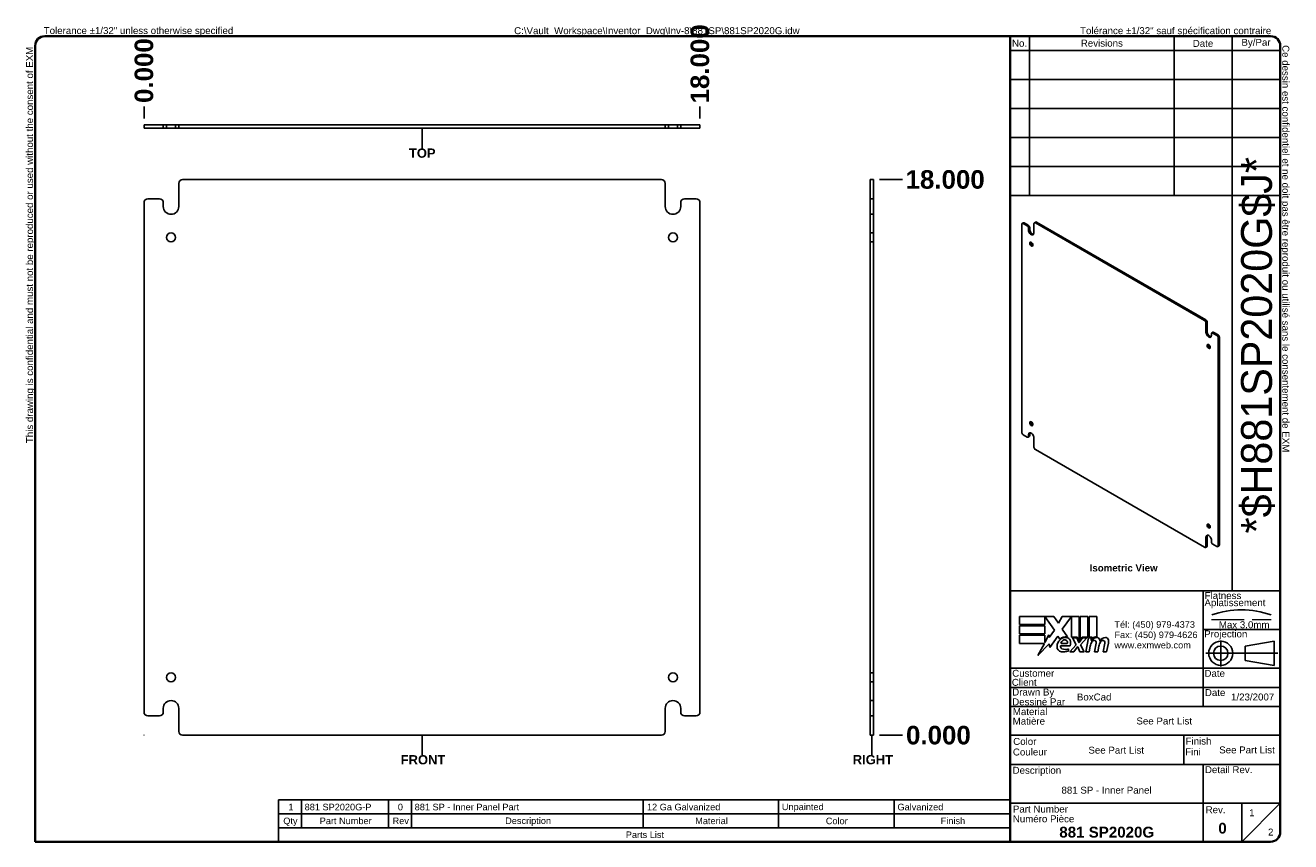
# Model space of a CAD drawing. Header units: inches. Extents: x 1.7 to 42.6, y 1.3 to 27.7.
import ezdxf
from ezdxf.enums import TextEntityAlignment as Align

# ---------------------------------------------------------------- set-up
doc = ezdxf.new("R2010")
doc.units = ezdxf.units.IN
doc.header["$LTSCALE"] = 5
doc.header["$MEASUREMENT"] = 0
for name, pattern in [('CHAIN', [0.7087, 0.4724, -0.0591, 0.1181, -0.0591]), ('DASHED', [0.2067, 0.1654, -0.0413]), ('DASHED_SPACE', [0.2067, 0.1654, -0.0413])]:
    doc.linetypes.add(name, pattern=pattern)
doc.layers.get('0').update_dxf_attribs({"lineweight": 25})
for name, color, linetype, lineweight in [('Centerline(ANSI)', 7, 'Continuous', 25), ('Dimensions(ANSI)', 7, 'Continuous', 25), ('Hidden Edges(ANSI)', 7, 'DASHED_SPACE', 25), ('Sketch Geometry(ANSI)', 7, 'Continuous', 25), ('Symbols(ANSI)', 7, 'Continuous', 25), ('Visible Edges(ANSI)', 7, 'Continuous', 25), ('Work Point(ANSI)', 7, 'Continuous', 25)]:
    doc.layers.add(name, color=color, linetype=linetype, lineweight=lineweight)
doc.styles.add('Current-ANSI', font='arial.ttf')
doc.styles.add('Dimension-ANSI', font='arialbd.ttf')
doc.styles.add('Part List-ANSI', font='arial.ttf')
doc.styles.add('Text Style44', font='arialbd.ttf')
doc.styles.add('Text Style83', font='FRE3OF9X.TTF')
doc.dimstyles.new('INCH-ANSI', dxfattribs={"dimscale": 5, "dimtxt": 0.12, "dimasz": 0.098425, "dimexe": 0.04, "dimexo": 0.04, "dimgap": 0.031496, "dimtad": 0, "dimtih": 1, "dimtoh": 1, "dimdec": 3, "dimrnd": 1e-08, "dimzin": 0, "dimdsep": 46, "dimtxsty": 'Dimension-ANSI', "dimcen": 0.09, "dimdle": 0.312, "dimclrd": 179, "dimclre": 179, "dimclrt": 7, "dimadec": 1, "dimazin": 0, "dimtfac": 1, "dimtdec": 3, "dimtofl": 0, "dimtmove": 0, "dimatfit": 3, "dimfxl": 1, "dimtolj": 1, "dimtzin": 4, "dimlwd": 25, "dimlwe": 25, "dimarcsym": 0})
doc.dimstyles.new('INCH-ANSI-VERTICAL', dxfattribs={"dimscale": 5, "dimtxt": 0.12, "dimasz": 0.098425, "dimexe": 0.04, "dimexo": 0.04, "dimgap": 0.031496, "dimtad": 0, "dimtih": 1, "dimtoh": 1, "dimdec": 3, "dimrnd": 1e-08, "dimzin": 0, "dimdsep": 46, "dimtxsty": 'Dimension-ANSI', "dimcen": 0.09, "dimdle": 0.312, "dimclrd": 179, "dimclre": 179, "dimclrt": 7, "dimadec": 1, "dimazin": 0, "dimtfac": 1, "dimtdec": 3, "dimtofl": 0, "dimtmove": 0, "dimatfit": 3, "dimfxl": 1, "dimtolj": 1, "dimtzin": 4, "dimlwd": 25, "dimlwe": 25, "dimarcsym": 0})

# ---------------------------------------------------------------- blocks, each defined once
blk = doc.blocks.new('Parts List')
at = {"layer": 'Symbols(ANSI)'}
for p, q in [((13.023, 0.795), (3.548, 0.795)), ((3.548, 0.795), (3.548, 0.615)), ((3.848, 0.795), (3.848, 0.615)), ((4.973, 0.795), (4.973, 0.615)), ((5.273, 0.795), (5.273, 0.615)), ((8.273, 0.795), (8.273, 0.615)), ((10.023, 0.795), (10.023, 0.615)), ((11.523, 0.795), (11.523, 0.615)), ((13.023, 0.795), (13.023, 0.615)), ((13.023, 0.615), (3.548, 0.615)), ((3.548, 0.435), (3.548, 0.615)), ((3.848, 0.435), (3.848, 0.615)), ((4.973, 0.435), (4.973, 0.615)), ((5.273, 0.435), (5.273, 0.615)), ((8.273, 0.435), (8.273, 0.615)), ((10.023, 0.435), (10.023, 0.615)), ((11.523, 0.435), (11.523, 0.615)), ((13.023, 0.435), (13.023, 0.615)), ((3.548, 0.255), (3.548, 0.435)), ((13.023, 0.435), (3.548, 0.435)), ((13.023, 0.255), (13.023, 0.435)), ((13.023, 0.255), (3.548, 0.255))]:
    blk.add_line(p, q, dxfattribs=at)
at = {"layer": 'Symbols(ANSI)', "char_height": 0.085, "attachment_point": 7, "line_spacing_factor": 0.25, "style": 'Part List-ANSI'}
for s, insert in [('1', (3.678, 0.662)), ('881 SP2020G-P', (3.888, 0.66)), ('0', (5.095, 0.66)), ('881 SP - Inner Panel Part', (5.313, 0.66)), ('12 Ga Galvanized', (8.321, 0.66)), ('Unpainted', (10.068, 0.638)), ('Galvanized', (11.565, 0.66)), ('Qty', (3.611, 0.456)), ('Part Number', (4.083, 0.481)), ('Rev', (5.027, 0.481)), ('Description', (6.485, 0.458)), ('Material', (8.946, 0.481)), ('Color', (10.637, 0.48)), ('Finish', (12.125, 0.481)), ('Parts List', (8.047, 0.301))]:
    blk.add_mtext(s, dxfattribs=dict(at, insert=insert))
blk = doc.blocks.new('Datum Identifier1')
at = {"layer": 'Symbols(ANSI)', "color": 7, "linetype": 'Continuous', "lineweight": 25}
for p, q in [((5.408, 1.535), (5.408, 1.634)), ((5.408, 1.535), (5.408, 1.563)), ((5.408, 1.563), (5.408, 1.379))]:
    blk.add_line(p, q, dxfattribs=at)
at = {"layer": 'Symbols(ANSI)', "color": 7, "insert": (5.132, 1.255), "char_height": 0.12, "attachment_point": 7, "line_spacing_factor": 0.25, "style": 'Dimension-ANSI'}
blk.add_mtext('FRONT', dxfattribs=at)
blk = doc.blocks.new('Datum Identifier2')
at = {"layer": 'Symbols(ANSI)', "color": 7, "linetype": 'Continuous', "lineweight": 25}
for p, q in [((5.408, 9.402), (5.408, 9.501)), ((5.408, 9.402), (5.408, 9.423)), ((5.408, 9.423), (5.408, 9.239))]:
    blk.add_line(p, q, dxfattribs=at)
at = {"layer": 'Symbols(ANSI)', "color": 7, "insert": (5.239, 9.115), "char_height": 0.12, "attachment_point": 7, "line_spacing_factor": 0.25, "style": 'Dimension-ANSI'}
blk.add_mtext('TOP', dxfattribs=at)
blk = doc.blocks.new('Datum Identifier3')
at = {"layer": 'Symbols(ANSI)', "color": 7, "linetype": 'Continuous', "lineweight": 25}
for p, q in [((11.234, 1.535), (11.234, 1.634)), ((11.234, 1.535), (11.234, 1.564)), ((11.234, 1.564), (11.234, 1.38))]:
    blk.add_line(p, q, dxfattribs=at)
at = {"layer": 'Symbols(ANSI)', "color": 7, "insert": (10.986, 1.256), "char_height": 0.12, "attachment_point": 7, "line_spacing_factor": 0.25, "style": 'Dimension-ANSI'}
blk.add_mtext('RIGHT', dxfattribs=at)
blk = doc.blocks.new('*D12')
at = {"layer": 'Defpoints', "color": 0, "linetype": 'Continuous', "transparency": 16777216}
for p in [(5.514, 25.083), (5.514, 24.494), (5.514, 24.494)]:
    blk.add_point(p, dxfattribs=at)
at = {"layer": 'Dimensions(ANSI)', "color": 179, "linetype": 'Continuous', "lineweight": 25, "transparency": 16777216}
blk.add_line((5.514, 24.694), (5.514, 25.083), dxfattribs=at)
at = {"layer": 'Dimensions(ANSI)', "color": 7, "linetype": 'Continuous', "lineweight": 25, "transparency": 16777216, "insert": (5.514, 26.251), "char_height": 0.6, "attachment_point": 5, "rotation": 90, "style": 'Dimension-ANSI'}
blk.add_mtext('\\A1;0.000', dxfattribs=at)
blk = doc.blocks.new('*D13')
at = {"layer": 'Defpoints', "color": 0, "linetype": 'Continuous', "transparency": 16777216}
for p in [(23.514, 25.083), (5.514, 24.494), (23.514, 24.494)]:
    blk.add_point(p, dxfattribs=at)
at = {"layer": 'Dimensions(ANSI)', "color": 179, "linetype": 'Continuous', "lineweight": 25, "transparency": 16777216}
blk.add_line((23.514, 24.694), (23.514, 25.083), dxfattribs=at)
at = {"layer": 'Dimensions(ANSI)', "color": 7, "linetype": 'Continuous', "lineweight": 25, "transparency": 16777216, "insert": (23.514, 26.469), "char_height": 0.6, "attachment_point": 5, "rotation": 90, "style": 'Dimension-ANSI'}
blk.add_mtext('\\A1;18.000', dxfattribs=at)
blk = doc.blocks.new('*D14')
at = {"layer": 'Defpoints', "color": 0, "linetype": 'Continuous', "transparency": 16777216}
for p in [(29.131, 4.721), (29.131, 4.721), (30.065, 4.721)]:
    blk.add_point(p, dxfattribs=at)
at = {"layer": 'Dimensions(ANSI)', "color": 179, "linetype": 'Continuous', "lineweight": 25, "transparency": 16777216}
blk.add_line((29.331, 4.721), (30.065, 4.721), dxfattribs=at)
at = {"layer": 'Dimensions(ANSI)', "color": 7, "linetype": 'Continuous', "lineweight": 25, "transparency": 16777216, "insert": (31.233, 4.721), "char_height": 0.6, "attachment_point": 5, "style": 'Dimension-ANSI'}
blk.add_mtext('\\A1;0.000', dxfattribs=at)
blk = doc.blocks.new('*D15')
at = {"layer": 'Defpoints', "color": 0, "linetype": 'Continuous', "transparency": 16777216}
for p in [(29.131, 22.721), (30.065, 22.721), (29.131, 4.721)]:
    blk.add_point(p, dxfattribs=at)
at = {"layer": 'Dimensions(ANSI)', "color": 179, "linetype": 'Continuous', "lineweight": 25, "transparency": 16777216}
blk.add_line((29.331, 22.721), (30.065, 22.721), dxfattribs=at)
at = {"layer": 'Dimensions(ANSI)', "color": 7, "linetype": 'Continuous', "lineweight": 25, "transparency": 16777216, "insert": (31.451, 22.721), "char_height": 0.6, "attachment_point": 5, "style": 'Dimension-ANSI'}
blk.add_mtext('\\A1;18.000', dxfattribs=at)
blk = doc.blocks.new('Title Blocks EXM - ANSI B')
for p, q in [((13.372, 3.063), (13.372, 3.17)), ((13.372, 3.17), (13.818, 3.17)), ((13.824, 2.989), (13.701, 3.168)), ((13.701, 3.168), (13.701, 3.063)), ((13.818, 3.17), (13.877, 3.083)), ((13.877, 3.083), (13.923, 3.17)), ((13.923, 3.17), (14.146, 3.17)), ((14.046, 3.166), (13.924, 3.002)), ((14.046, 2.9), (14.046, 3.166)), ((14.146, 3.17), (14.146, 2.842)), ((14.16, 3.17), (14.259, 3.17)), ((14.16, 2.866), (14.16, 3.17)), ((14.259, 3.17), (14.259, 2.9)), ((14.273, 3.17), (14.372, 3.17)), ((14.273, 2.9), (14.273, 3.17)), ((14.372, 3.17), (14.372, 2.905)), ((13.701, 3.063), (13.372, 3.063)), ((13.372, 3.049), (13.701, 3.049)), ((13.372, 2.942), (13.372, 3.049)), ((13.701, 3.049), (13.701, 2.942)), ((13.758, 2.895), (13.824, 2.989)), ((13.924, 3.002), (13.993, 2.903)), ((13.701, 2.942), (13.372, 2.942)), ((13.372, 2.82), (13.372, 2.927)), ((13.372, 2.927), (13.701, 2.927)), ((13.695, 2.82), (13.372, 2.82)), ((13.612, 2.661), (13.695, 2.82)), ((13.758, 2.815), (13.612, 2.661)), ((13.701, 2.831), (13.752, 2.929)), ((13.701, 2.927), (13.701, 2.831)), ((13.752, 2.929), (13.758, 2.895)), ((13.765, 2.768), (13.758, 2.815)), ((13.87, 2.914), (13.765, 2.768)), ((13.893, 2.876), (13.87, 2.914)), ((13.905, 2.788), (14.027, 2.788)), ((13.91, 2.818), (13.99, 2.818)), ((14.023, 2.709), (14.105, 2.802)), ((14.121, 2.9), (14.046, 2.9)), ((14.059, 2.891), (14.113, 2.891)), ((14.105, 2.802), (14.059, 2.891)), ((14.113, 2.891), (14.139, 2.83)), ((14.146, 2.842), (14.121, 2.9)), ((14.139, 2.83), (14.146, 2.83)), ((14.146, 2.83), (14.19, 2.891)), ((14.185, 2.9), (14.16, 2.866)), ((14.245, 2.891), (14.164, 2.803)), ((14.164, 2.803), (14.209, 2.709)), ((14.259, 2.9), (14.185, 2.9)), ((14.19, 2.891), (14.245, 2.891)), ((14.232, 2.709), (14.264, 2.891)), ((14.264, 2.891), (14.302, 2.891)), ((14.314, 2.9), (14.273, 2.9)), ((14.302, 2.891), (14.299, 2.859)), ((14.299, 2.859), (14.309, 2.859)), ((14.312, 2.88), (14.314, 2.9)), ((14.345, 2.709), (14.365, 2.824)), ((14.457, 2.709), (14.477, 2.824)), ((14.523, 2.823), (14.501, 2.709)), ((14.005, 2.718), (14.005, 2.748)), ((14.077, 2.709), (14.023, 2.709)), ((14.122, 2.774), (14.077, 2.709)), ((14.13, 2.774), (14.122, 2.774)), ((14.155, 2.709), (14.13, 2.774)), ((14.209, 2.709), (14.155, 2.709)), ((14.276, 2.709), (14.232, 2.709)), ((14.289, 2.784), (14.276, 2.709)), ((14.389, 2.709), (14.345, 2.709)), ((14.402, 2.784), (14.389, 2.709)), ((14.501, 2.709), (14.457, 2.709))]:
    blk.add_line(p, q)
for centre, radius, start, end in [((13.991, 2.772), 0.133, 134.1684, 176.5646), ((13.968, 2.796), 0.11, 77.079, 133.1785), ((13.968, 2.796), 0.0996, 80.4085, 134.1684), ((13.936, 2.779), 0.032, 163.5261, 244.6784), ((13.965, 2.811), 0.056, 109.3797, 172.9975), ((13.959, 2.83), 0.0365, 51.1652, 109.3797), ((13.962, 2.833), 0.0318, 331.4547, 51.1652), ((13.981, 2.843), 0.0507, 23.8445, 85.0802), ((13.941, 2.826), 0.094, 336.1555, 23.8445), ((14.442, 2.757), 0.155, 147.5992, 170), ((14.376, 2.816), 0.08, 89.4776, 147.4114), ((14.346, 2.818), 0.042, 96.03, 147.5992), ((14.37, 2.825), 0.08, 88.7952, 136.5849), ((14.344, 2.839), 0.02, 23.5571, 96.03), ((14.325, 2.831), 0.041, 350, 23.5571), ((14.377, 2.862), 0.0338, 16.9928, 89.4776), ((14.555, 2.759), 0.155, 148.5584, 170.8257), ((14.317, 2.844), 0.096, 3.6169, 16.9928), ((14.486, 2.814), 0.0819, 89.6788, 153.9508), ((14.458, 2.818), 0.042, 96.1027, 147.6083), ((14.456, 2.839), 0.02, 23.5487, 96.1027), ((14.437, 2.831), 0.041, 349.9922, 23.5487), ((14.487, 2.861), 0.035, 18.4748, 89.6788), ((14.429, 2.842), 0.096, 349, 18.4748), ((13.925, 2.776), 0.0658, 176.5646, 261.5605), ((13.945, 2.911), 0.202, 261.5605, 287.3343), ((13.966, 2.842), 0.102, 244.6784, 292.5609)]:
    blk.add_arc(centre, radius, start, end)
at = {"layer": 'Centerline(ANSI)', "linetype": 'DASHED', "lineweight": 18, "ltscale": 0.507983}
blk.add_line((15.861, 3.128), (16.632, 3.128), dxfattribs=at)
at = {"layer": 'Centerline(ANSI)', "linetype": 'CHAIN', "ltscale": 0.185148}
blk.add_line((15.979, 2.855), (15.979, 2.521), dxfattribs=at)
at = {"layer": 'Centerline(ANSI)', "linetype": 'CHAIN', "ltscale": 0.437897}
blk.add_line((15.786, 2.691), (16.717, 2.691), dxfattribs=at)
at = {"layer": 'Sketch Geometry(ANSI)'}
for p, q in [((13.25, 10.687), (16.625, 10.687)), ((13.5, 10.687), (13.5, 8.625)), ((15.375, 10.687), (15.375, 8.625)), ((16.125, 10.687), (16.125, 3.5)), ((13.25, 10.5), (16.75, 10.5)), ((16.75, 10.562), (16.75, 0.375)), ((13.25, 10.125), (16.75, 10.125)), ((13.25, 9.75), (16.75, 9.75)), ((16.75, 9.375), (13.25, 9.375)), ((13.25, 9), (16.75, 9)), ((16.75, 9), (16.75, 8.625)), ((13.25, 8.625), (16.75, 8.625)), ((16.75, 3.5), (13.25, 3.5)), ((15.75, 2), (15.75, 3.5)), ((15.75, 3), (16.75, 3)), ((16.669, 2.847), (16.294, 2.785)), ((16.669, 2.535), (16.669, 2.847)), ((16.294, 2.785), (16.294, 2.598)), ((16.75, 2.5), (13.25, 2.5)), ((16.294, 2.598), (16.669, 2.535)), ((16.75, 2.25), (13.25, 2.25)), ((16.75, 2), (13.25, 2)), ((13.25, 1.629), (16.75, 1.629)), ((15.499, 1.629), (15.499, 1.25)), ((13.25, 1.25), (16.75, 1.25)), ((15.75, 1.25), (15.75, 0.75)), ((15.75, 0.75), (13.25, 0.75)), ((16.25, 0.75), (15.75, 0.75)), ((15.75, 0.75), (15.75, 0.25)), ((16.25, 0.25), (16.25, 0.75)), ((16.25, 0.75), (16.75, 0.75)), ((16.25, 0.25), (16.75, 0.75)), ((16.625, 0.25), (13.25, 0.25))]:
    blk.add_line(p, q, dxfattribs=at)
at = {"layer": 'Sketch Geometry(ANSI)', "linetype": 'Continuous', "lineweight": 35}
for p, q in [((13.25, 8.625), (13.25, 10.687)), ((13.25, 8.625), (13.25, 3.5)), ((13.25, 0.25), (13.25, 3.5))]:
    blk.add_line(p, q, dxfattribs=at)
at = {"layer": 'Sketch Geometry(ANSI)'}
for radius in [0.156, 0.0935]:
    blk.add_circle((15.979, 2.691), radius, dxfattribs=at)
for centre, radius, start, end in [((16.625, 10.562), 0.125, 0, 90), ((16.247, 2.112), 1.143, 70.2973, 109.7027), ((16.625, 0.375), 0.125, 270, 0)]:
    blk.add_arc(centre, radius, start, end, dxfattribs=at)
at = {"layer": 'Symbols(ANSI)', "color": 7, "char_height": 0.09, "style": 'Current-ANSI'}
for s, insert, width, attachment_point in [('Revisions', (14.439, 10.596), 1.87331, 5), ('By/Par', (16.435, 10.594), 0.62202, 5), ('No.', (13.373, 10.595), 0.25039, 5), ('Date', (15.749, 10.593), 0.75135, 5), ('Date', (15.773, 2.136), 0.26554, 7), ('Rev.', (15.783, 0.618), 0.25854, 7)]:
    blk.add_mtext(s, dxfattribs=dict(at, insert=insert, width=width, attachment_point=attachment_point))
for s, insert, attachment_point in [('\\fArial|b1|i0;\\H0.0900;Isometric View', (14.281, 3.842), 1), ('Flatness', (15.77, 3.393), 7), ('Aplatissement', (15.768, 3.275), 7), ('Max 3.0mm', (15.954, 3.015), 7), ('Projection', (15.764, 2.87), 7), ('Customer', (13.278, 2.386), 7), ('Date', (15.768, 2.385), 7), ('Client', (13.273, 2.269), 7), ('Drawn By', (13.278, 2.117), 7), ('Dessiné Par', (13.278, 2.016), 7), ('Material', (13.286, 1.889), 7), ('Matière', (13.284, 1.766), 7), ('Couleur', (13.287, 1.366), 7), ('Color', (13.291, 1.503), 7), ('Fini', (15.518, 1.37), 7), ('Finish', (15.523, 1.508), 7), ('Description', (13.283, 1.103), 7), ('Detail Rev.', (15.774, 1.137), 7), ('Part Number', (13.287, 0.627), 7), ('Numéro Pièce', (13.286, 0.5), 7)]:
    blk.add_mtext(s, dxfattribs=dict(at, insert=insert, attachment_point=attachment_point))
at = {"layer": 'Symbols(ANSI)', "color": 7, "insert": (14.602, 3.107), "char_height": 0.085, "attachment_point": 1, "line_spacing_factor": 0.944221, "style": 'Current-ANSI'}
blk.add_mtext('\\fArial|b0|i0;\\H0.0850;Tél: (450) 979-4373\\PFax: (450) 979-4626\\Pwww.exmweb.com', dxfattribs=at)
at = {"layer": 'Symbols(ANSI)', "color": 7, "style": 'Current-ANSI'}
for tag, p in [('REV1', (13.375, 10.313)), ('REV1DATE', (15.75, 10.31)), ('REV1BY', (16.437, 10.313)), ('REV2', (13.373, 9.938)), ('REV2DATE', (15.747, 9.941)), ('REV2BY', (16.437, 9.938)), ('REV3', (13.374, 9.563)), ('REV3DATE', (15.752, 9.563)), ('REV3BY', (16.437, 9.564)), ('REV4', (13.377, 9.188)), ('REV4DATE', (15.752, 9.188)), ('REV4BY', (16.441, 9.188)), ('REV5', (13.373, 8.813)), ('REV5DATE', (15.752, 8.813)), ('REV5BY', (16.438, 8.811)), ('MFG_APPROVED_DATE', (16.393, 2.374)), ('DETAIL_REV', (16.249, 0.926))]:
    blk.add_attdef(tag, text='', height=0.09, dxfattribs=at).set_placement(p, align=Align.MIDDLE_CENTER)
for tag, p in [('REV1DESC', (13.526, 10.31)), ('REV2DESC', (13.525, 9.937)), ('REV3DESC', (13.528, 9.564)), ('REV4DESC', (13.533, 9.19)), ('REV5DESC', (13.532, 8.811)), ('COMPANY', (14.12, 2.375))]:
    blk.add_attdef(tag, text='', height=0.09, dxfattribs=at).set_placement(p, align=Align.MIDDLE_LEFT)
at = {"layer": 'Symbols(ANSI)', "color": 7, "style": 'Text Style83'}
blk.add_attdef('BARCODE_001', (16.642, 4.244), '', height=0.4, rotation=90, dxfattribs=at)
at = {"layer": 'Symbols(ANSI)', "color": 7}
for tag, p, height, style in [('AUTHOR_001', (14.116, 2.08), 0.09, 'Current-ANSI'), ('IDW_DATE_001', (16.112, 2.08), 0.09, 'Current-ANSI'), ('MATERIEL_001', (14.887, 1.769), 0.09, 'Current-ANSI'), ('COLOR_001', (14.265, 1.391), 0.09, 'Current-ANSI'), ('FINISH_001', (15.959, 1.394), 0.09, 'Current-ANSI'), ('IDW_DESC_001', (13.916, 0.873), 0.09, 'Current-ANSI'), ('Sheet_Number_001', (16.346, 0.58), 0.09, 'Current-ANSI'), ('IDW_REV_001', (15.947, 0.355), 0.14, 'Text Style44'), ('IDW_NAME_001', (13.888, 0.304), 0.14, 'Text Style44'), ('Number_of_sheets_001', (16.591, 0.33), 0.09, 'Current-ANSI')]:
    blk.add_attdef(tag, p, '', height=height, dxfattribs=dict(at, style=style))
blk = doc.blocks.new('Borders EXM - B (Inch)')
at = {"layer": 'Sketch Geometry(ANSI)', "linetype": 'Continuous', "lineweight": 35}
for p, q in [((16.398, 10.692), (0.523, 10.692)), ((0.398, 10.567), (0.398, 0.255)), ((16.523, 0.38), (16.523, 10.567)), ((0.398, 0.255), (16.398, 0.255))]:
    blk.add_line(p, q, dxfattribs=at)
for centre, start, end in [((0.523, 10.567), 90, 180), ((16.398, 10.567), 0, 90), ((16.398, 0.38), 270, 0)]:
    blk.add_arc(centre, 0.125, start, end, dxfattribs=at)
at = {"layer": 'Symbols(ANSI)', "color": 7, "char_height": 0.09, "attachment_point": 7, "style": 'Current-ANSI'}
for s, insert in [('Tolerance ±1/32" unless otherwise specified', (0.509, 10.692)), ('Tolérance ±1/32" sauf spécification contraire', (13.93, 10.691))]:
    blk.add_mtext(s, dxfattribs=dict(at, insert=insert))
for s, insert, rotation in [('This drawing is confidential and must not be reproduced or used without the consent of EXM', (0.398, 5.419), 90), ('Ce dessin est confidentiel et ne doit pas être reproduit ou utilisé sans le consentement de EXM', (16.522, 10.576), 270)]:
    blk.add_mtext(s, dxfattribs=dict(at, insert=insert, rotation=rotation))
at = {"layer": 'Symbols(ANSI)', "color": 7, "style": 'Current-ANSI'}
blk.add_attdef('FILENAME_AND_PATH_001', (6.601, 10.718), '', height=0.09, dxfattribs=at)

msp = doc.modelspace()

# ---------------------------------------------------------------- linework, layer by layer
at = {"layer": 'Hidden Edges(ANSI)', "ltscale": 0.079897}
for p, q in [((6.2436, 24.3885), (6.2436, 24.4935)), ((6.5336, 24.3885), (6.5336, 24.4935)), ((22.4936, 24.4935), (22.4936, 24.3885)), ((22.7836, 24.4935), (22.7836, 24.3885)), ((29.1312, 21.5961), (29.0262, 21.5961)), ((29.1312, 20.9911), (29.0262, 20.9911)), ((29.1312, 20.7011), (29.0262, 20.7011)), ((29.0262, 6.7411), (29.1312, 6.7411)), ((29.0262, 6.4511), (29.1312, 6.4511)), ((29.0262, 5.8461), (29.1312, 5.8461))]:
    msp.add_line(p, q, dxfattribs=at)
at = {"layer": 'Visible Edges(ANSI)'}
for p, q in [((5.5136, 24.4935), (5.6386, 24.4935)), ((5.5136, 24.4935), (5.5136, 24.3885)), ((5.6386, 24.3885), (5.5136, 24.3885)), ((5.6386, 24.4935), (6.0136, 24.4935)), ((6.0136, 24.3885), (5.6386, 24.3885)), ((6.0136, 24.4935), (6.1386, 24.4935)), ((6.1386, 24.3885), (6.0136, 24.3885)), ((6.1386, 24.3885), (6.1386, 24.4935)), ((6.1386, 24.4935), (6.6386, 24.4935)), ((6.6386, 24.3885), (6.1386, 24.3885)), ((6.6386, 24.4935), (6.7636, 24.4935)), ((6.6386, 24.4935), (6.6386, 24.3885)), ((6.7636, 24.3885), (6.6386, 24.3885)), ((6.7636, 24.4935), (22.2636, 24.4935)), ((6.7636, 24.3885), (22.2636, 24.3885)), ((22.2636, 24.4935), (22.3886, 24.4935)), ((22.3886, 24.3885), (22.2636, 24.3885)), ((22.3886, 24.3885), (22.3886, 24.4935)), ((22.3886, 24.4935), (22.8886, 24.4935)), ((22.8886, 24.3885), (22.3886, 24.3885)), ((22.8886, 24.4935), (23.0136, 24.4935)), ((22.8886, 24.4935), (22.8886, 24.3885)), ((23.0136, 24.3885), (22.8886, 24.3885)), ((23.0136, 24.4935), (23.3886, 24.4935)), ((23.3886, 24.3885), (23.0136, 24.3885)), ((23.3886, 24.4935), (23.5136, 24.4935)), ((23.5136, 24.3885), (23.3886, 24.3885)), ((23.5136, 24.3885), (23.5136, 24.4935)), ((6.6386, 22.5961), (6.6386, 21.8461)), ((6.7636, 22.7211), (22.2636, 22.7211)), ((22.3886, 21.8461), (22.3886, 22.5961)), ((29.0262, 22.5961), (29.0262, 22.7211)), ((29.1312, 22.7211), (29.0262, 22.7211)), ((29.0262, 22.0961), (29.0262, 22.5961)), ((29.1312, 22.7211), (29.1312, 22.5961)), ((29.1312, 22.5961), (29.1312, 22.0961)), ((5.5136, 5.4711), (5.5136, 21.9711)), ((6.0136, 22.0961), (5.6386, 22.0961)), ((6.1386, 21.8461), (6.1386, 21.9711)), ((22.8886, 21.9711), (22.8886, 21.8461)), ((23.3886, 22.0961), (23.0136, 22.0961)), ((23.5136, 21.9711), (23.5136, 5.4711)), ((29.0262, 21.9711), (29.0262, 22.0961)), ((29.1312, 22.0961), (29.0262, 22.0961)), ((29.0262, 21.9711), (29.0262, 5.4711)), ((29.1312, 22.0961), (29.1312, 21.9711)), ((29.1312, 21.9711), (29.1312, 5.4711)), ((33.9426, 21.2983), (33.9798, 21.3197)), ((34.011, 21.3166), (34.1436, 21.2401)), ((34.3775, 21.3452), (34.3404, 21.3238)), ((34.3716, 21.3207), (39.8517, 18.1568)), ((34.4088, 21.3421), (39.8888, 18.1782)), ((33.9297, 14.5336), (33.9297, 21.2697)), ((34.1065, 21.2186), (33.9739, 21.2952)), ((34.1507, 21.0911), (34.1507, 21.1421)), ((34.1878, 21.1635), (34.1878, 21.1125)), ((34.3274, 21.2952), (34.3274, 20.989)), ((39.8959, 17.774), (39.8959, 18.0802)), ((39.933, 18.1017), (39.933, 17.7955)), ((40.0727, 17.723), (40.0727, 17.672)), ((40.0856, 17.7516), (40.1227, 17.7731)), ((40.2495, 17.672), (40.1169, 17.7485)), ((40.154, 17.77), (40.2866, 17.6934)), ((40.3308, 17.6169), (40.3308, 10.8808)), ((40.2937, 17.5954), (40.2937, 10.8593)), ((33.9739, 14.457), (34.1065, 14.3805)), ((34.1377, 14.3774), (34.1748, 14.3988)), ((34.1507, 14.406), (34.1507, 14.457)), ((34.1878, 14.4785), (34.1878, 14.4274)), ((34.3274, 14.355), (34.3274, 14.0488)), ((39.8517, 10.8083), (34.3716, 13.9722)), ((39.8959, 10.8338), (39.8959, 11.14)), ((39.933, 11.1614), (39.933, 10.8553)), ((39.9201, 10.8266), (39.883, 10.8052)), ((40.0727, 11.0379), (40.0727, 10.9869)), ((40.1169, 10.9104), (40.2495, 10.8338)), ((40.2807, 10.8307), (40.3178, 10.8522)), ((5.6386, 5.3461), (6.0136, 5.3461)), ((6.1386, 5.4711), (6.1386, 5.5961)), ((6.6386, 5.5961), (6.6386, 4.8461)), ((22.3886, 4.8461), (22.3886, 5.5961)), ((22.8886, 5.5961), (22.8886, 5.4711)), ((23.0136, 5.3461), (23.3886, 5.3461)), ((29.0262, 5.3461), (29.0262, 5.4711)), ((29.0262, 5.3461), (29.1312, 5.3461)), ((29.0262, 4.8461), (29.0262, 5.3461)), ((29.1312, 5.4711), (29.1312, 5.3461)), ((29.1312, 5.3461), (29.1312, 4.8461)), ((22.2636, 4.7211), (6.7636, 4.7211)), ((29.0262, 4.7211), (29.0262, 4.8461)), ((29.0262, 4.7211), (29.1312, 4.7211)), ((29.1312, 4.8461), (29.1312, 4.7211))]:
    msp.add_line(p, q, dxfattribs=at)
for centre in [(6.3886, 20.8461), (22.6386, 20.8461), (6.3886, 6.5961), (22.6386, 6.5961)]:
    msp.add_circle(centre, 0.145, dxfattribs=at)
for centre, radius, start, end in [((6.7636, 22.5961), 0.125, 90, 180), ((22.2636, 22.5961), 0.125, 0, 90), ((5.6386, 21.9711), 0.125, 90, 180), ((6.0136, 21.9711), 0.125, 0, 90), ((6.3886, 21.8461), 0.25, 180, 0), ((22.6386, 21.8461), 0.25, 180, 0), ((23.0136, 21.9711), 0.125, 90, 180), ((23.3886, 21.9711), 0.125, 0, 90), ((6.3886, 5.5961), 0.25, 0, 180), ((22.6386, 5.5961), 0.25, 0, 180), ((5.6386, 5.4711), 0.125, 180, 270), ((6.0136, 5.4711), 0.125, 270, 0), ((23.0136, 5.4711), 0.125, 180, 270), ((23.3886, 5.4711), 0.125, 270, 0), ((6.7636, 4.8461), 0.125, 180, 270), ((22.2636, 4.8461), 0.125, 270, 0)]:
    msp.add_arc(centre, radius, start, end, dxfattribs=at)
for centre, major_axis, start_param, end_param in [((33.9739, 21.2442), (-0.0313, 0.0541), 5.4977871, 7.0685835), ((34.011, 21.2656), (-0.0313, 0.0541), 5.4977871, 6.2831853), ((34.3716, 21.2697), (-0.0313, 0.0541), 5.4977871, 7.0685835), ((34.4088, 21.2911), (-0.0313, 0.0541), 5.4977871, 6.2831853), ((34.1065, 21.1676), (0.0312, -0.0541), 0.7853982, 2.3561945), ((34.1436, 21.189), (-0.0313, 0.0541), 3.9269908, 5.4977871), ((34.2391, 21.04), (0.0625, -0.1083), 3.9269908, 7.0685835), ((34.2762, 21.0615), (0.0625, -0.1083), 3.9269908, 5.9816518), ((34.2762, 20.6532), (0.0363, -0.0628), 3.679154, 5.7456239), ((39.8517, 18.1057), (0.0312, -0.0541), 0.7853982, 2.3561945), ((39.8888, 18.1272), (-0.0313, 0.0541), 3.9269908, 5.4977871), ((39.9843, 17.723), (0.0625, -0.1083), 3.9269908, 7.0685835), ((40.0214, 17.7444), (0.0625, -0.1083), 3.9269908, 5.9816518), ((40.1169, 17.6975), (-0.0313, 0.0541), 5.4977871, 7.0685835), ((40.154, 17.7189), (-0.0313, 0.0541), 5.4977871, 6.2831853), ((40.2495, 17.621), (0.0312, -0.0541), 0.7853982, 2.3561945), ((40.2866, 17.6424), (-0.0313, 0.0541), 3.9269908, 5.4977871), ((40.0214, 17.3362), (0.0363, -0.0628), 3.679154, 5.7456239), ((34.2762, 14.8357), (0.0363, -0.0628), 3.679154, 5.7456239), ((33.9739, 14.5081), (-0.0312, 0.0541), 0.7853982, 2.3561945), ((34.1065, 14.4315), (0.0313, -0.0541), 5.4977871, 7.0685835), ((34.2391, 14.406), (-0.0625, 0.1083), 3.9269908, 7.0685835), ((34.1436, 14.4529), (0.0313, -0.0541), 0, 0.7853982), ((34.2762, 14.4274), (-0.0625, 0.1083), 0.3015335, 0.7853982), ((34.3716, 14.0233), (-0.0312, 0.0541), 0.7853982, 2.3561945), ((40.0214, 11.5187), (0.0363, -0.0628), 3.679154, 5.7456239), ((39.9843, 11.089), (-0.0625, 0.1083), 3.9269908, 7.0685835), ((40.0214, 11.1104), (-0.0625, 0.1083), 0.3015335, 0.7853982), ((39.8517, 10.8593), (0.0313, -0.0541), 5.4977871, 7.0685835), ((39.8888, 10.8808), (0.0313, -0.0541), 0, 0.7853982), ((40.1169, 10.9614), (-0.0312, 0.0541), 0.7853982, 2.3561945), ((40.2495, 10.8849), (0.0313, -0.0541), 5.4977871, 7.0685835), ((40.2866, 10.9063), (0.0313, -0.0541), 0, 0.7853982)]:
    msp.add_ellipse(centre, major_axis=major_axis, ratio=0.5773503, start_param=start_param, end_param=end_param, dxfattribs=at)
for centre in [(34.2391, 20.6318), (39.9843, 17.3148), (34.2391, 14.8142), (39.9843, 11.4972)]:
    msp.add_ellipse(centre, major_axis=(0.0362, -0.0628), ratio=0.5773503, dxfattribs=at)
at = {"layer": 'Work Point(ANSI)', "linetype": 'CHAIN', "ltscale": 0.000455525}
for p, q in [((5.5148, 4.7211), (5.5123, 4.7211)), ((5.5136, 4.7223), (5.5136, 4.7198))]:
    msp.add_line(p, q, dxfattribs=at)

# ---------------------------------------------------------------- block references
at = {"xscale": 2.5, "yscale": 2.5, "zscale": 2.5}
for name, p, values in [('Borders EXM - B (Inch)', (0.9946, 0.6364), {'FILENAME_AND_PATH_001': 'C:\\Vault_Workspace\\Inventor_Dwg\\Inv-8\\881SP\\881SP2020G.idw'}), ('Title Blocks EXM - ANSI B', (0.4268, 0.6477), {'COLOR_001': 'See Part List', 'AUTHOR_001': 'BoxCad', 'IDW_DATE_001': '1/23/2007', 'IDW_REV_001': '0', 'Sheet_Number_001': '1', 'Number_of_sheets_001': '2', 'IDW_DESC_001': '881 SP - Inner Panel', 'IDW_NAME_001': '881 SP2020G', 'BARCODE_001': '*$H881SP2020G$J*', 'FINISH_001': 'See Part List', 'MATERIEL_001': 'See Part List'})]:
    msp.add_blockref(name, p, dxfattribs=at).add_auto_attribs(values)
at = {"layer": 'Symbols(ANSI)', "xscale": 2.5, "yscale": 2.5, "zscale": 2.5}
for name in ['Datum Identifier2', 'Datum Identifier1', 'Datum Identifier3', 'Parts List']:
    msp.add_blockref(name, (0.9946, 0.6364), dxfattribs=at)

# ---------------------------------------------------------------- dimensions: what is measured, and where the dimension line sits
at = {"layer": 'Dimensions(ANSI)', "color": 179, "linetype": 'Continuous', "lineweight": 25, "true_color": 0x262658}
for feature_location, offset, dtype, origin, dimstyle, override, picture, middle in [((23.5136, 24.4935), (0, 0.5897), 1, (5.5136, 24.4935), 'INCH-ANSI-VERTICAL', {"dimgap": 0.031496, "dimtad": 0, "dimdec": 3, "dimlfac": 1, "dimtol": 0, "dimlim": 0, "dimtp": 0, "dimtm": 0, "dimtdec": 3}, '*D13', (23.5136, 26.4687)), ((5.5135765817, 24.4935027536), (0, 0.5897120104), 1, (5.5135765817, 24.4935027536), 'INCH-ANSI-VERTICAL', {"dimgap": 0.031496, "dimtad": 0, "dimdec": 3, "dimlfac": 0.5, "dimtol": 0, "dimlim": 0, "dimtp": 0, "dimtm": 0, "dimtdec": 3}, '*D12', (5.5135765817, 26.251199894)), ((29.1312, 22.7211), (0.9338, 0), 0, (29.1312, 4.7211), 'INCH-ANSI', {"dimgap": 0.031496, "dimtad": 0, "dimdec": 3, "dimlfac": 1, "dimtol": 0, "dimlim": 0, "dimtp": 0, "dimtm": 0, "dimtdec": 3}, '*D15', (31.4505, 22.7211)), ((29.1311625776, 4.7210525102), (0.9338221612, 0), 0, (29.1311625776, 4.7210525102), 'INCH-ANSI', {"dimgap": 0.031496, "dimtad": 0, "dimdec": 3, "dimlfac": 0.5, "dimtol": 0, "dimlim": 0, "dimtp": 0, "dimtm": 0, "dimtdec": 3}, '*D14', (31.2329698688, 4.7210525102))]:
    dim = msp.add_ordinate_dim(feature_location=feature_location, offset=offset, dtype=dtype, origin=origin, dimstyle=dimstyle, override=override, dxfattribs=at)
    dim.commit()
    dim.dimension.update_dxf_attribs({"geometry": picture, "text_midpoint": middle})

doc.saveas('drawing.dxf')
